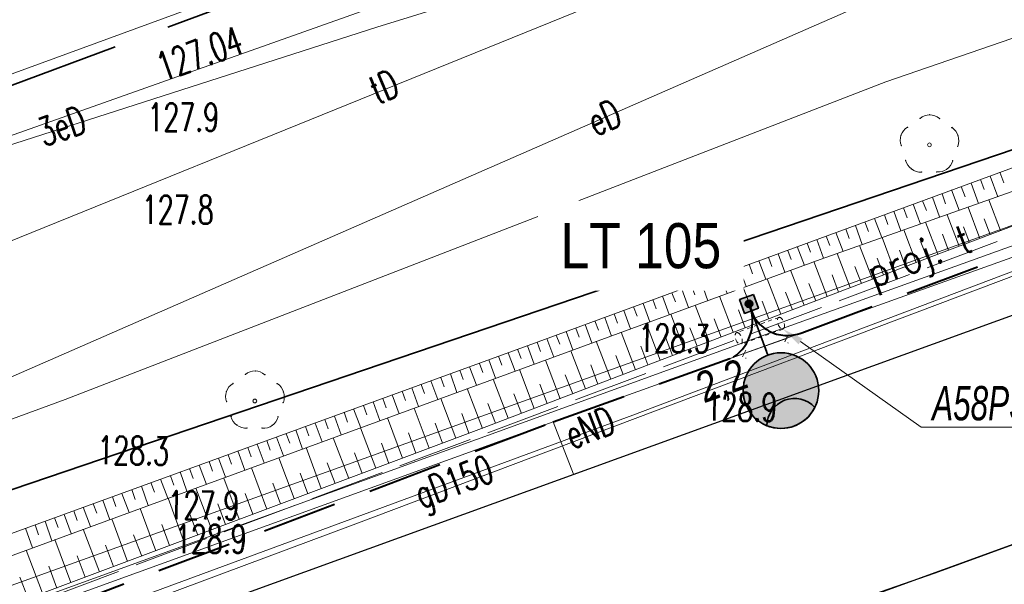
# Model space of a CAD drawing. Header units: metres. Extents: x 0 to 6497944, y 0 to 5963356.
# Tile 165 of 197: x 6497435 to 6497462, y 5963108 to 5963123. Entities that reach past the tile are written whole.
import ezdxf
from ezdxf import colors
from ezdxf.entities.mleader import LeaderData, LeaderLine
from ezdxf.math import Vec2, Vec3

# ---------------------------------------------------------------- set-up
doc = ezdxf.new("R2010")
doc.units = ezdxf.units.M
doc.header["$MEASUREMENT"] = 0
for name, pattern in [('DASHED', [19.05, 12.7, -6.35]), ('HIDDEN', [0.375, 0.25, -0.125]), ('L_0_04', [1.5, 1, -0.5]), ('mz2.0_0.5', [2.5, 2, -0.5])]:
    doc.linetypes.add(name, pattern=pattern)
doc.layers.get('0').update_dxf_attribs({"color": 8, "linetype": 'CONTINUOUS', "lineweight": 13})
doc.layers.get('DEFPOINTS').update_dxf_attribs({"linetype": 'CONTINUOUS', "lineweight": 0, "true_color": 0xffffff})
for name, color, linetype, lineweight in [('000_INNE__NIEZYDENTYFIKOWANE_', 8, 'CONTINUOUS', 13), ('218_GRANICA_UzYTKU', 8, 'CONTINUOUS', 13), ('219_LINIA_GRANICY', 3, 'CONTINUOUS', 35), ('drzewo_lisciaste__punkt_', 8, 'CONTINUOUS', 13), ('E_proj_opisy_ośw.', 7, 'CONTINUOUS', 13), ('E_proj_osłona r. dz._obw. 200', 204, 'L_0_04', 20), ('E_proj_osłona r. dz._opis_obw. 100', 204, 'CONTINUOUS', 9), ('E_proj_ośw_latarnia', 1, 'CONTINUOUS', 35), ('E_proj_ośw_linia_obw. 100', 1, 'L_0_04', 40), ('JEZDNIA__POWIERZCHNIA_', 8, 'CONTINUOUS', 25), ('KRAWezNIK__LINIA_', 8, 'CONTINUOUS', 25), ('OGRODZENIE_TRWAlE__LINIA_', 8, 'CONTINUOUS', 13), ('PRZEWoD_ELEKTROENERGETYCZNY__LINIA_', 1, 'CONTINUOUS', 13), ('PRZEWoD_ELEKTROENERGETYCZNY__LINIA__ATR1', 1, 'CONTINUOUS', 13), ('PRZEWoD_GAZOWY__LINIA_', 54, 'CONTINUOUS', 13), ('PRZEWoD_GAZOWY__LINIA__ATR1', 54, 'CONTINUOUS', 13), ('PRZEWoD_TELEKOMUNIKACYJNY__LINIA_', 30, 'CONTINUOUS', 13), ('PRZEWoD_TELEKOMUNIKACYJNY__LINIA__ATR1', 30, 'CONTINUOUS', 13), ('przewód telekomunikacyjny - projektowany lub w budowie (linia) - ob. projektowany', 30, 'mz2.0_0.5', 13), ('przewód telekomunikacyjny - projektowany lub w budowie (linia) - ob. projektowany-Atr1', 30, 'mz2.0_0.5', 13), ('PUNKT_O_OKREsLONEJ_WYSOKOsCI__SIEc_ELEKTROENERGETYCZNA__ATR3', 1, 'CONTINUOUS', 13), ('PUNKT_WYSOKOsCIOWY_NATURALNY_ATR2', 8, 'CONTINUOUS', 13), ('SKARPA_NIEUMOCNIONA__POWIERZCHNIA_', 8, 'CONTINUOUS', 13), ('ZAKRES', 190, 'L_0_04', 35)]:
    doc.layers.add(name, color=color, linetype=linetype, lineweight=lineweight)
doc.layers.add('E_pomocnicza', color=3, linetype='CONTINUOUS', lineweight=13, plot=False)
doc.styles.add('Annotative', font='simplex.shx')
doc.styles.add('Narrow', font='ARIALN.TTF', dxfattribs={"height": 2})
doc.styles.get("Standard").update_dxf_attribs({"font": 'simplex.shx'})
doc.dimstyles.new('wymiary', dxfattribs={"dimtxt": 0.65, "dimasz": 0.25, "dimexe": 0.25, "dimexo": 1, "dimgap": 0.1, "dimtad": 1, "dimzin": 1, "dimtxsty": 'Annotative', "dimblk": 'OBLIQUE', "dimcen": 0.0025, "dimdle": 0.05, "dimadec": 0, "dimazin": 0, "dimtfac": 1, "dimtmove": 0, "dimatfit": 3, "dimldrblk": 'NONE', "dimfxl": 1, "dimarcsym": 0})

# ---------------------------------------------------------------- blocks, each defined once
blk = doc.blocks.new('A$C5E955987')
at = {"layer": 'E_proj_ośw_latarnia', "true_color": 0xffffff}
h = blk.add_hatch(color=7, dxfattribs=at)
h.dxf.hatch_style = 1
h.paths.add_polyline_path([(3.223, 1.824, 1), (3.408, 1.892, 1)], flags=0)
h.paths.add_polyline_path([(3.2, 1.606), (3.567, 1.742), (3.431, 2.111), (3.064, 1.976)])
h.paths.add_polyline_path([(3.223, 1.824, -1), (3.408, 1.892, -1)], flags=16)
h.paths.add_polyline_path([(0.071, 1.38, -0.683546), (0.557, 0.106, 0.679532), (1.952, 1.355, 0.687575)])
h = blk.add_hatch(color=7, dxfattribs=at)
h.dxf.hatch_style = 1
h.paths.add_polyline_path([(3.223, 1.824, 1), (3.408, 1.892, 1)])
at = {"layer": 'E_proj_ośw_latarnia'}
blk.add_hatch(color=256, dxfattribs=at).paths.add_polyline_path([(0.071, 1.38, 0.389707), (0.557, 0.106), (0.557, 0.106, 0.683546)])
blk.add_lwpolyline([(3.567, 1.742), (3.2, 1.606), (3.064, 1.976), (3.431, 2.111)], close=True, dxfattribs=at)
at = {"layer": 'E_proj_ośw_latarnia', "flags": 128}
blk.add_lwpolyline([(3.132, 1.791), (1.952, 1.355)], dxfattribs=at)
at = {"layer": 'E_proj_ośw_latarnia'}
blk.add_lwpolyline([(0.071, 1.38, 0.389707), (0.557, 0.106), (0.557, 0.106, 0.683546)], format="xyb", close=True, dxfattribs=at)
for centre, radius in [((1.007, 1.007), 1.007), ((3.315, 1.858), 0.0984)]:
    blk.add_circle(centre, radius, dxfattribs=at)
blk = doc.blocks.new('_None')
blk = doc.blocks.new('_Oblique')
at = {"color": 0, "linetype": 'ByBlock', "lineweight": -2}
blk.add_line((-0.5, -0.5), (0.5, 0.5), dxfattribs=at)
blk = doc.blocks.new('*D83')
at = {"layer": 'DEFPOINTS', "color": 0, "transparency": 16777216}
for p in [(-0.622, 2.087), (-1.372, 1.864), (0, 0)]:
    blk.add_point(p, dxfattribs=at)
at = {"layer": 'E_pomocnicza', "color": 0, "lineweight": -2, "transparency": 16777216}
for p, q in [((-1.372, 1.864), (-2.143, 4.452)), ((-1.58, 1.802), (-1.612, 1.793)), ((-0.736, -0.271), (-1.372, 1.864)), ((-0.958, -0.285), (-0.99, -0.295))]:
    blk.add_line(p, q, dxfattribs=at)
at = {"layer": 'E_pomocnicza', "color": 0, "lineweight": -2, "transparency": 16777216, "xscale": 0.25, "yscale": 0.25, "zscale": 0.25}
for p, rotation in [((-1.372, 1.864), 106.5868586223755), ((-0.75, -0.224), 286.5868586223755)]:
    blk.add_blockref('_Oblique', p, dxfattribs=dict(at, rotation=rotation))
at = {"layer": 'E_pomocnicza', "color": 0, "linetype": 'Continuous', "lineweight": 0, "transparency": 16777216, "insert": (-2.753, 2.992), "char_height": 2, "attachment_point": 5, "rotation": 286.5869, "style": 'Narrow'}
blk.add_mtext('{\\H0.75x;2,2}', dxfattribs=at)
blk = doc.blocks.new('*U82')
at = {"linetype": 'HIDDEN', "ltscale": 0.2}
for p, q in [((-0.288, -0.086), (-0.909, 2.002)), ((0.288, 0.086), (-0.334, 2.173))]:
    blk.add_line(p, q, dxfattribs=at)
at = {"linetype": 'DASHED', "ltscale": 0.02}
for centre in [(-0.622, 2.087), (0, 0)]:
    blk.add_ellipse(centre, major_axis=(0.288, 0.086), ratio=0.5, dxfattribs=at)
at = {"layer": 'E_pomocnicza', "color": 4, "lineweight": 0}
dim = blk.add_aligned_dim(p1=(0, 0), p2=(-0.622, 2.087), distance=0.783, text='{\\H0.75x;<>}', dimstyle='wymiary', override={"dimtxt": 1.3, "dimtad": 2, "dimdec": 1, "dimlfac": 1, "dimrnd": 0, "dimtxsty": 'Narrow'}, dxfattribs=at)
dim.commit()
dim.dimension.update_dxf_attribs({"geometry": '*D83', "text_midpoint": (-2.753, 2.992)})

msp = doc.modelspace()

# ---------------------------------------------------------------- linework, layer by layer
at = {"layer": '000_INNE__NIEZYDENTYFIKOWANE_', "flags": 128}
for points in [[(6497461.42, 5963119.08), (6497461.52, 5963118.8)], [(6497460.65, 5963118.79), (6497460.85, 5963118.25)], [(6497460.9, 5963118.89), (6497461, 5963118.62)], [(6497461.16, 5963118.98), (6497461.36, 5963118.43)], [(6497459.88, 5963118.51), (6497459.97, 5963118.24)], [(6497460.13, 5963118.61), (6497460.33, 5963118.07)], [(6497460.39, 5963118.7), (6497460.49, 5963118.43)], [(6497459.36, 5963118.32), (6497459.46, 5963118.06)], [(6497459.62, 5963118.42), (6497459.81, 5963117.89)], [(6497461.43, 5963117.53), (6497461.12, 5963118.35)], [(6497458.59, 5963118.04), (6497458.78, 5963117.52)], [(6497458.85, 5963118.13), (6497458.95, 5963117.87)], [(6497459.11, 5963118.23), (6497459.3, 5963117.7)], [(6497460.88, 5963117.32), (6497460.57, 5963118.15)], [(6497457.82, 5963117.76), (6497457.92, 5963117.5)], [(6497458.08, 5963117.85), (6497458.27, 5963117.34)], [(6497458.34, 5963117.95), (6497458.43, 5963117.69)], [(6497459.76, 5963116.9), (6497459.44, 5963117.75)], [(6497460.33, 5963117.11), (6497460.01, 5963117.95)], [(6497461.16, 5963117.42), (6497461, 5963117.84)], [(6497457.05, 5963117.48), (6497457.24, 5963116.97)], [(6497457.31, 5963117.57), (6497457.4, 5963117.32)], [(6497457.57, 5963117.66), (6497457.75, 5963117.16)], [(6497459.19, 5963116.68), (6497458.86, 5963117.55)], [(6497460.61, 5963117.21), (6497460.45, 5963117.63)], [(6497456.28, 5963117.19), (6497456.37, 5963116.95)], [(6497456.54, 5963117.29), (6497456.72, 5963116.79)], [(6497456.79, 5963117.38), (6497456.89, 5963117.13)], [(6497458.61, 5963116.46), (6497458.28, 5963117.34)], [(6497459.48, 5963116.79), (6497459.31, 5963117.22)], [(6497460.05, 5963117), (6497459.89, 5963117.43)], [(6497455.77, 5963117), (6497455.86, 5963116.76)], [(6497456.02, 5963117.1), (6497456.21, 5963116.6)], [(6497458.02, 5963116.23), (6497457.68, 5963117.13)], [(6497458.9, 5963116.57), (6497458.74, 5963117.01)], [(6497455, 5963116.72), (6497455.18, 5963116.23)], [(6497455.25, 5963116.82), (6497455.34, 5963116.57)], [(6497455.51, 5963116.91), (6497455.69, 5963116.42)], [(6497456.82, 5963115.77), (6497456.46, 5963116.7)], [(6497457.43, 5963116.01), (6497457.08, 5963116.92)], [(6497458.32, 5963116.35), (6497458.15, 5963116.79)], [(6497454.23, 5963116.44), (6497454.32, 5963116.19)], [(6497454.48, 5963116.53), (6497454.66, 5963116.04)], [(6497454.74, 5963116.63), (6497454.83, 5963116.38)], [(6497456.2, 5963115.54), (6497455.84, 5963116.47)], [(6497457.73, 5963116.12), (6497457.55, 5963116.57)], [(6497453.46, 5963116.16), (6497453.64, 5963115.66)], [(6497453.71, 5963116.25), (6497453.8, 5963116)], [(6497453.97, 5963116.34), (6497454.15, 5963115.85)], [(6497455.58, 5963115.3), (6497455.22, 5963116.24)], [(6497457.12, 5963115.89), (6497456.95, 5963116.35)], [(6497452.94, 5963115.97), (6497453.12, 5963115.48)], [(6497453.2, 5963116.06), (6497453.29, 5963115.82)], [(6497454.95, 5963115.06), (6497454.58, 5963116.01)], [(6497455.89, 5963115.42), (6497455.71, 5963115.89)], [(6497456.51, 5963115.66), (6497456.33, 5963116.12)], [(6497452.17, 5963115.69), (6497452.26, 5963115.44)], [(6497452.43, 5963115.78), (6497452.61, 5963115.29)], [(6497452.68, 5963115.87), (6497452.78, 5963115.63)], [(6497454.31, 5963114.82), (6497453.95, 5963115.78)], [(6497455.26, 5963115.18), (6497455.08, 5963115.65)], [(6497451.4, 5963115.4), (6497451.58, 5963114.91)], [(6497451.66, 5963115.5), (6497451.75, 5963115.25)], [(6497451.91, 5963115.59), (6497452.09, 5963115.1)], [(6497453.67, 5963114.57), (6497453.3, 5963115.54)], [(6497454.63, 5963114.94), (6497454.45, 5963115.42)], [(6497450.63, 5963115.12), (6497450.72, 5963114.88)], [(6497450.89, 5963115.21), (6497451.07, 5963114.72)], [(6497451.14, 5963115.31), (6497451.23, 5963115.06)], [(6497453.02, 5963114.32), (6497452.65, 5963115.3)], [(6497453.99, 5963114.69), (6497453.81, 5963115.18)], [(6497449.86, 5963114.84), (6497450.04, 5963114.35)], [(6497450.12, 5963114.93), (6497450.21, 5963114.69)], [(6497450.37, 5963115.03), (6497450.55, 5963114.54)], [(6497452.37, 5963114.08), (6497451.99, 5963115.06)], [(6497453.35, 5963114.45), (6497453.16, 5963114.94)], [(6497449.35, 5963114.65), (6497449.53, 5963114.16)], [(6497449.6, 5963114.74), (6497449.69, 5963114.5)], [(6497451.05, 5963113.57), (6497450.66, 5963114.58)], [(6497451.71, 5963113.82), (6497451.33, 5963114.82)], [(6497452.7, 5963114.2), (6497452.51, 5963114.69)], [(6497448.57, 5963114.37), (6497448.66, 5963114.12)], [(6497448.83, 5963114.46), (6497449.01, 5963113.97)], [(6497449.09, 5963114.56), (6497449.18, 5963114.31)], [(6497450.38, 5963113.31), (6497449.99, 5963114.33)], [(6497452.04, 5963113.95), (6497451.85, 5963114.45)], [(6497447.8, 5963114.09), (6497447.98, 5963113.6)], [(6497448.06, 5963114.18), (6497448.15, 5963113.94)], [(6497448.32, 5963114.27), (6497448.5, 5963113.78)], [(6497449.7, 5963113.05), (6497449.31, 5963114.08)], [(6497451.38, 5963113.7), (6497451.19, 5963114.2)], [(6497447.03, 5963113.81), (6497447.12, 5963113.56)], [(6497447.29, 5963113.9), (6497447.47, 5963113.41)], [(6497447.55, 5963113.99), (6497447.64, 5963113.75)], [(6497449.01, 5963112.79), (6497448.62, 5963113.83)], [(6497450.71, 5963113.44), (6497450.52, 5963113.95)], [(6497446.26, 5963113.53), (6497446.44, 5963113.03)], [(6497446.52, 5963113.62), (6497446.61, 5963113.37)], [(6497446.78, 5963113.71), (6497446.95, 5963113.22)], [(6497448.32, 5963112.53), (6497447.92, 5963113.57)], [(6497450.04, 5963113.18), (6497449.84, 5963113.69)], [(6497445.49, 5963113.25), (6497445.58, 5963113)], [(6497445.75, 5963113.34), (6497445.93, 5963112.84)], [(6497446, 5963113.43), (6497446.09, 5963113.19)], [(6497447.63, 5963112.26), (6497447.23, 5963113.32)], [(6497449.36, 5963112.92), (6497449.16, 5963113.44)], [(6497444.98, 5963113.06), (6497445.07, 5963112.81)], [(6497445.23, 5963113.15), (6497445.41, 5963112.65)], [(6497446.92, 5963112), (6497446.52, 5963113.06)], [(6497448.67, 5963112.66), (6497448.47, 5963113.18)], [(6497444.2, 5963112.78), (6497444.39, 5963112.28)], [(6497444.46, 5963112.87), (6497444.55, 5963112.62)], [(6497444.72, 5963112.97), (6497444.9, 5963112.47)], [(6497446.21, 5963111.73), (6497445.81, 5963112.8)], [(6497447.98, 5963112.4), (6497447.78, 5963112.92)], [(6497443.43, 5963112.5), (6497443.52, 5963112.25)], [(6497443.69, 5963112.59), (6497443.87, 5963112.09)], [(6497443.95, 5963112.69), (6497444.04, 5963112.43)], [(6497445.5, 5963111.47), (6497445.1, 5963112.54)], [(6497447.27, 5963112.13), (6497447.08, 5963112.66)], [(6497442.66, 5963112.22), (6497442.84, 5963111.71)], [(6497442.92, 5963112.31), (6497443.01, 5963112.06)], [(6497443.18, 5963112.4), (6497443.36, 5963111.9)], [(6497444.79, 5963111.2), (6497444.38, 5963112.28)], [(6497446.57, 5963111.87), (6497446.37, 5963112.4)], [(6497441.89, 5963111.94), (6497441.98, 5963111.68)], [(6497442.15, 5963112.03), (6497442.33, 5963111.53)], [(6497442.4, 5963112.12), (6497442.5, 5963111.87)], [(6497444.07, 5963110.93), (6497443.66, 5963112.01)], [(6497445.86, 5963111.6), (6497445.66, 5963112.14)], [(6497441.38, 5963111.75), (6497441.47, 5963111.5)], [(6497441.63, 5963111.84), (6497441.82, 5963111.34)], [(6497443.34, 5963110.66), (6497442.94, 5963111.75)], [(6497445.14, 5963111.33), (6497444.94, 5963111.87)], [(6497440.6, 5963111.47), (6497440.79, 5963110.96)], [(6497440.86, 5963111.56), (6497440.95, 5963111.31)], [(6497441.12, 5963111.66), (6497441.3, 5963111.15)], [(6497442.62, 5963110.39), (6497442.21, 5963111.48)], [(6497444.43, 5963111.06), (6497444.22, 5963111.61)], [(6497439.83, 5963111.19), (6497439.93, 5963110.93)], [(6497440.09, 5963111.28), (6497440.28, 5963110.77)], [(6497440.35, 5963111.38), (6497440.44, 5963111.12)], [(6497441.89, 5963110.11), (6497441.48, 5963111.21)], [(6497443.71, 5963110.79), (6497443.5, 5963111.34)], [(6497439.06, 5963110.91), (6497439.25, 5963110.4)], [(6497439.32, 5963111), (6497439.41, 5963110.75)], [(6497439.58, 5963111.1), (6497439.76, 5963110.59)], [(6497441.15, 5963109.84), (6497440.74, 5963110.94)], [(6497442.98, 5963110.52), (6497442.78, 5963111.07)], [(6497438.29, 5963110.63), (6497438.38, 5963110.37)], [(6497438.55, 5963110.72), (6497438.73, 5963110.21)], [(6497438.8, 5963110.82), (6497438.9, 5963110.56)], [(6497440.42, 5963109.56), (6497440, 5963110.67)], [(6497442.25, 5963110.25), (6497442.05, 5963110.8)], [(6497437.78, 5963110.44), (6497437.87, 5963110.18)], [(6497438.03, 5963110.53), (6497438.22, 5963110.02)], [(6497439.67, 5963109.28), (6497439.26, 5963110.4)], [(6497441.52, 5963109.98), (6497441.31, 5963110.53)], [(6497437, 5963110.16), (6497437.19, 5963109.65)], [(6497437.26, 5963110.25), (6497437.36, 5963110)], [(6497437.52, 5963110.35), (6497437.71, 5963109.83)], [(6497438.93, 5963109), (6497438.51, 5963110.13)], [(6497440.79, 5963109.7), (6497440.58, 5963110.25)], [(6497436.23, 5963109.88), (6497436.33, 5963109.62)], [(6497436.49, 5963109.97), (6497436.68, 5963109.46)], [(6497436.75, 5963110.07), (6497436.84, 5963109.81)], [(6497438.18, 5963108.72), (6497437.76, 5963109.85)], [(6497440.05, 5963109.42), (6497439.84, 5963109.98)], [(6497435.46, 5963109.6), (6497435.65, 5963109.08)], [(6497435.72, 5963109.69), (6497435.81, 5963109.43)], [(6497435.98, 5963109.79), (6497436.16, 5963109.27)], [(6497437.43, 5963108.44), (6497437, 5963109.58)], [(6497439.3, 5963109.14), (6497439.09, 5963109.7)], [(6497438.56, 5963108.86), (6497438.34, 5963109.43)], [(6497436.67, 5963108.16), (6497436.24, 5963109.3)], [(6497437.8, 5963108.58), (6497437.59, 5963109.15)], [(6497435.91, 5963107.87), (6497435.48, 5963109.02)], [(6497437.05, 5963108.3), (6497436.84, 5963108.87)], [(6497436.29, 5963108.01), (6497436.08, 5963108.59)], [(6497435.53, 5963107.73), (6497435.31, 5963108.3)]]:
    msp.add_lwpolyline(points, dxfattribs=at)
at = {"layer": '218_GRANICA_UzYTKU', "flags": 128}
msp.add_lwpolyline([(6497423.41, 5963106.67), (6497520.33, 5963139.57)], dxfattribs=at)
at = {"layer": '219_LINIA_GRANICY', "flags": 128}
msp.add_lwpolyline([(6497520.33, 5963139.57), (6497423.41, 5963106.67)], dxfattribs=at)
at = {"layer": 'DEFPOINTS', "linetype": 'Continuous'}
for points in [[(6497643.11, 5963182.806), (6497596.147, 5963165.645), (6497596.241, 5963165.389), (6497596.147, 5963165.645), (6497549.184, 5963148.484), (6497549.082, 5963148.773), (6497549.158, 5963148.559), (6497502.108, 5963131.637), (6497502.226, 5963131.325), (6497502.108, 5963131.637), (6497455.059, 5963114.716), (6497455.213, 5963114.328), (6497455.059, 5963114.716), (6497408.055, 5963097.666), (6497408.251, 5963097.232), (6497408.055, 5963097.666), (6497361.052, 5963080.616), (6497361.06, 5963080.618), (6497361.058, 5963080.618), (6497313.974, 5963063.795), (6497313.777, 5963064.34), (6497313.974, 5963063.795), (6497264.99, 5963053.548)], [(6497566.135, 5963154.547), (6497553.426, 5963150.07), (6497543.642, 5963146.606), (6497529.484, 5963141.529), (6497512.629, 5963135.269), (6497489.259, 5963126.409), (6497478.599, 5963122.729), (6497468.009, 5963119.059), (6497449.519, 5963112.439), (6497435.699, 5963107.429), (6497426.829, 5963104.339), (6497411.039, 5963098.659), (6497391.115, 5963091.415), (6497364.649, 5963081.724), (6497341.305, 5963073.243), (6497324.879, 5963067.374), (6497317.094, 5963064.719), (6497303.054, 5963060.942), (6497292.628, 5963058.63), (6497281.118, 5963056.345)], [(6497450.06, 5963111.04), (6497449.519, 5963112.439)]]:
    msp.add_lwpolyline(points, dxfattribs=at)
at = {"layer": 'drzewo_lisciaste__punkt_'}
for centre in [(6497459.54, 5963119.81), (6497441.57, 5963112.99)]:
    msp.add_circle(centre, 0.05, dxfattribs=at)
for centre, radius, start, end in [((6497459.549, 5963120.225), 0.385, 47.9445, 132.2794), ((6497459.158, 5963119.939), 0.396, 120.521, 202.4825), ((6497459.877, 5963119.917), 0.446, 340.8497, 54.1505), ((6497459.332, 5963119.535), 0.455, 197.7877, 270.0702), ((6497459.779, 5963119.486), 0.398, 263.6986, 345.7078), ((6497441.574, 5963113.404), 0.386, 47.4916, 131.5978), ((6497441.175, 5963113.115), 0.386, 118.5787, 202.588), ((6497441.889, 5963113.086), 0.466, 342.9301, 53.2047), ((6497441.347, 5963112.708), 0.441, 197.5589, 272.0771), ((6497441.813, 5963112.653), 0.385, 262.8793, 347.433)]:
    msp.add_arc(centre, radius, start, end, dxfattribs=at)
for p in [(6497459.55, 5963120.61), (6497459.29, 5963120.52), (6497459.81, 5963120.51), (6497458.96, 5963120.28), (6497460.13, 5963120.27), (6497458.78, 5963120.06), (6497460.3, 5963120.05), (6497458.79, 5963119.79), (6497460.29, 5963119.77), (6497458.91, 5963119.4), (6497460.16, 5963119.39), (6497459.06, 5963119.17), (6497459.33, 5963119.09), (6497459.73, 5963119.09), (6497460, 5963119.16), (6497441.58, 5963113.79), (6497441.32, 5963113.7), (6497441.84, 5963113.69), (6497440.99, 5963113.46), (6497442.16, 5963113.45), (6497440.81, 5963113.24), (6497442.33, 5963113.23), (6497440.82, 5963112.97), (6497442.32, 5963112.95), (6497440.94, 5963112.58), (6497442.19, 5963112.57), (6497441.09, 5963112.35), (6497441.36, 5963112.27), (6497441.76, 5963112.27), (6497442.03, 5963112.34)]:
    msp.add_point(p, dxfattribs=at)
at = {"layer": 'JEZDNIA__POWIERZCHNIA_', "flags": 128}
for points in [[(6497598.76, 5963158.58), (6497531.74, 5963134.36), (6497471, 5963112.52), (6497465.43, 5963110.5), (6497459.68, 5963108.41), (6497447.39, 5963104.14), (6497420.8, 5963094.41), (6497383.23, 5963080.72), (6497364.96, 5963074.06), (6497347.45, 5963067.64), (6497340.19, 5963065.02), (6497335.93, 5963063.44), (6497327.62, 5963060.58), (6497322.17, 5963058.51), (6497307.6, 5963054.69), (6497289.33, 5963050.32), (6497270.38, 5963046.97)], [(6497276.78, 5963054.1), (6497286, 5963055.64), (6497291.06, 5963056.7), (6497315.76, 5963062.79), (6497319.51, 5963063.85), (6497331.33, 5963068.1), (6497351.75, 5963075.37), (6497378.63, 5963085.28), (6497411.58, 5963097.26), (6497420.33, 5963100.32), (6497427.37, 5963102.94), (6497436.24, 5963106.03), (6497463.88, 5963116.05), (6497468.55, 5963117.66), (6497479.14, 5963121.33), (6497489.8, 5963125.01), (6497503.08, 5963129.84), (6497513.17, 5963133.87), (6497525.68, 5963138.53), (6497534.37, 5963141.73), (6497562, 5963151.52), (6497567.42, 5963153.38)]]:
    msp.add_lwpolyline(points, dxfattribs=at)
at = {"layer": 'KRAWezNIK__LINIA_', "flags": 128}
msp.add_lwpolyline([(6497471, 5963112.52), (6497415.73, 5963092.45)], dxfattribs=at)
at = {"layer": 'OGRODZENIE_TRWAlE__LINIA_', "flags": 128}
msp.add_lwpolyline([(6497424.27, 5963117.74), (6497466.24, 5963133.1), (6497467.35, 5963133.46)], dxfattribs=at)
at = {"layer": 'PRZEWoD_ELEKTROENERGETYCZNY__LINIA_', "flags": 128}
for points in [[(6497487.45, 5963156.14), (6497489.85, 5963140.11), (6497477.09, 5963135.33), (6497465.18, 5963130.88), (6497457.06, 5963127.84), (6497447.51, 5963124.47), (6497428.41, 5963117.7), (6497428.38, 5963117.54), (6497426.62, 5963106.69), (6497425.35, 5963100.64), (6497423.43, 5963092.54), (6497423.39, 5963092.39), (6497419.09, 5963084.45), (6497394.13, 5963075.26), (6497377.5, 5963069.25), (6497359.4, 5963063.1), (6497344.68, 5963058.25), (6497337.97, 5963056.06), (6497319.61, 5963049.11), (6497313.85, 5963046.98), (6497305.53, 5963044.47), (6497298.28, 5963042.49), (6497271.23, 5963037.68)], [(6497567.54, 5963154.8), (6497546.81, 5963147.29), (6497514.51, 5963135.67), (6497478.38, 5963122.73), (6497451.64, 5963112.61), (6497422.76, 5963101.97), (6497404.73, 5963095.29), (6497390.36, 5963090.35), (6497350.61, 5963076.26), (6497322.24, 5963066.53), (6497305.6, 5963061.28), (6497303.77, 5963060.75), (6497301.79, 5963060.09), (6497289.9, 5963057.19), (6497278.11, 5963055.46)], [(6497486.85, 5963134.14), (6497489.83, 5963133.98), (6497489.84, 5963134.39), (6497491.12, 5963135.66), (6497490.96, 5963137.82), (6497477.64, 5963133.07), (6497444.82, 5963122.94), (6497428.73, 5963117.78), (6497411.52, 5963111.48), (6497410.88, 5963110.06), (6497419.17, 5963085.79), (6497418.43, 5963084.91), (6497368.11, 5963067.51), (6497326.52, 5963052.82), (6497303.09, 5963044.9), (6497255.44, 5963037.56), (6497250.69, 5963036.83), (6497248.79, 5963035.15), (6497247.28, 5963029.41), (6497246.67, 5963025.67), (6497246.14, 5963022.99)], [(6497486.85, 5963134.14), (6497486.84, 5963134.49), (6497467.01, 5963127.59), (6497425.64, 5963109.51), (6497421.91, 5963107.09), (6497418.45, 5963104.84), (6497419.94, 5963101.01), (6497422.86, 5963093.51), (6497423.45, 5963091.99), (6497430.25, 5963060.57), (6497393.49, 5963047.41)], [(6497486.85, 5963134.14), (6497482.7, 5963129.86), (6497458.38, 5963121.49), (6497436.52, 5963113.03), (6497420.35, 5963107.1), (6497417.5, 5963105.06), (6497422.72, 5963092.33), (6497428.65, 5963070.07), (6497429.47, 5963066.34), (6497431.37, 5963060.99)]]:
    msp.add_lwpolyline(points, dxfattribs=at)
at = {"layer": 'PRZEWoD_GAZOWY__LINIA_', "flags": 128}
msp.add_lwpolyline([(6497467.27, 5963118.39), (6497444.19, 5963109.69), (6497423.33, 5963101.92), (6497402.46, 5963094.37), (6497384.8, 5963088.22), (6497372.06, 5963083.69), (6497351.77, 5963076.54), (6497343.1, 5963073.52), (6497336.35, 5963071.21), (6497322.22, 5963066.33), (6497303.83, 5963060.49), (6497289.79, 5963057.02), (6497279.18, 5963055.46), (6497276.89, 5963055.16), (6497269.84, 5963054.34), (6497267.44, 5963054.07), (6497267.44, 5963053.9), (6497267.42, 5963053.17)], dxfattribs=at)
at = {"layer": 'PRZEWoD_TELEKOMUNIKACYJNY__LINIA_', "flags": 128}
msp.add_lwpolyline([(6497413.56, 5963127.1), (6497419.79, 5963113.58), (6497424.51, 5963112.98), (6497477.39, 5963134.4), (6497505.18, 5963141.51), (6497537.33, 5963149.6)], dxfattribs=at)
at = {"layer": 'SKARPA_NIEUMOCNIONA__POWIERZCHNIA_', "flags": 128}
for points in [[(6497421.42, 5963116.39), (6497421.96, 5963116.89), (6497422.55, 5963115.25), (6497425.56, 5963106.61), (6497426.2, 5963106.3), (6497427.18, 5963106.59), (6497430.32, 5963107.73), (6497449.02, 5963114.53), (6497467.59, 5963121.34), (6497467.86, 5963120.73), (6497456.63, 5963116.76), (6497430.81, 5963107.31), (6497426.76, 5963105.74), (6497425.75, 5963105.76), (6497425.13, 5963106.19)], [(6497421.42, 5963116.39), (6497425.13, 5963106.19), (6497425.75, 5963105.76), (6497426.76, 5963105.74), (6497430.81, 5963107.31), (6497456.63, 5963116.76), (6497467.86, 5963120.73), (6497468.12, 5963120.13), (6497464.98, 5963118.86), (6497459.53, 5963116.81), (6497447.75, 5963112.31), (6497436.17, 5963107.97), (6497427.01, 5963104.54), (6497424.85, 5963104.76), (6497420.71, 5963116.88)]]:
    msp.add_lwpolyline(points, dxfattribs=at)
at = {"layer": 'ZAKRES', "ltscale": 3, "flags": 128}
msp.add_lwpolyline([(6497692.5, 5963219.5), (6497716, 5963186.5), (6497672.2, 5963172.1), (6497502, 5963111.8), (6497349, 5963052), (6497312.6, 5963038.4), (6497228.6, 5963030.4), (6497133.5, 5963045.2), (6496948.4, 5963119.5), (6496936.6, 5963083.2), (6496927.9, 5963075.7), (6496873, 5963095.9), (6496849.7, 5963104.2), (6496824.8, 5963105.1), (6496784.8, 5963107.4), (6496786.6, 5963174.3), (6496788.5, 5963184), (6496695.2, 5963217.9), (6496711.8, 5963253.1), (6496961, 5963151.5), (6497143.1, 5963082.8), (6497228.1, 5963066.8), (6497302.3, 5963072), (6497492.1, 5963142.6)], close=True, dxfattribs=at)

# ---------------------------------------------------------------- block references
at = {"layer": 'E_proj_ośw_latarnia', "rotation": 90}
msp.add_blockref('A$C5E955987', (6497456.592, 5963112.26), dxfattribs=at)

# ---------------------------------------------------------------- texts
at = {"layer": 'PRZEWoD_ELEKTROENERGETYCZNY__LINIA__ATR1', "width": 0.66}
for s, rotation, p in [('eD', 24.4, (6497450.65, 5963120.03)), ('3eD', 18.6, (6497435.95, 5963119.76)), ('eND', 21, (6497450.02, 5963111.7))]:
    msp.add_text(s, height=0.75, rotation=rotation, dxfattribs=at).set_placement(p)
at = {"layer": 'PRZEWoD_GAZOWY__LINIA__ATR1', "width": 0.66}
msp.add_text('gD150', height=0.75, rotation=20.7, dxfattribs=at).set_placement((6497446.01, 5963110.12))
at = {"layer": 'PRZEWoD_TELEKOMUNIKACYJNY__LINIA__ATR1', "width": 0.66}
msp.add_text('tD', height=0.75, rotation=22.6, dxfattribs=at).set_placement((6497444.83, 5963120.88))
at = {"layer": 'PUNKT_O_OKREsLONEJ_WYSOKOsCI__SIEc_ELEKTROENERGETYCZNA__ATR3', "width": 0.66}
msp.add_text('127.04', height=0.75, rotation=19.5, dxfattribs=at).set_placement((6497439.12, 5963121.5))
at = {"layer": 'PUNKT_WYSOKOsCIOWY_NATURALNY_ATR2', "width": 0.66}
for s, p in [('127.9', (6497438.71, 5963120.17)), ('127.8', (6497438.56, 5963117.71)), ('128.9', (6497439.44, 5963108.94))]:
    msp.add_text(s, height=0.75, dxfattribs=at).set_placement(p)
for s, rotation, p in [('128.4', 359.2, (6497450.26, 5963117.17)), ('128.3', 359.1, (6497451.78, 5963114.3)), ('128.9', 359.2, (6497453.57, 5963112.47)), ('128.3', 359.1, (6497437.37, 5963111.31)), ('127.9', 359.2, (6497439.24, 5963109.85))]:
    msp.add_text(s, height=0.75, rotation=rotation, dxfattribs=at).set_placement(p)

# ---------------------------------------------------------------- next in the draw order: leaders
at = {"layer": 'E_proj_opisy_ośw.', "color": 10}
ml = msp.add_multileader_mtext('Standard', dxfattribs=at)
ml.set_content('\\A1;LT 105', color=10, style='Narrow')
ml.set_leader_properties(color=256)
ml.set_arrow_properties(name='NONE')
ml.build(insert=Vec2(0, 0))
ml.multileader.update_dxf_attribs({"leader_type": 0, "has_dogleg": 0, "has_text_frame": 1, "text_left_attachment_type": 3, "dogleg_length": 0.36, "arrow_head_size": 0, "scale": 0.7})
ctx = ml.context
ctx.base_point, ctx.scale, ctx.char_height, ctx.arrow_head_size, ctx.landing_gap_size, ctx.plane_origin = Vec3(6497449.294, 5963117.11), 0.7, 1.2, 0, 0.42, Vec3(6498299.656, 5963013.346)
ctx.left_attachment = 3
notes = []
notes.append((ctx, [(0, (0, 0, 0), (0, 0), (1, 0), 1, [])]))
ctx.mtext.insert, ctx.mtext.line_spacing_factor, ctx.mtext.flow_direction = Vec3(6497449.714, 5963117.725), 0.266667, 5
ctx.mtext.has_bg_fill, ctx.mtext.bg_color, ctx.mtext.bg_scale_factor, ctx.mtext.bg_transparency, ctx.mtext.use_window_bg_color = 1, -1073741824, 1.5, 0, 1
for ctx, leaders in notes:
    for number, flags, end, landing, length, lines in leaders:
        leader = LeaderData()
        leader.index, (leader.has_last_leader_line, leader.has_dogleg_vector, leader.attachment_direction) = number, flags
        leader.last_leader_point, leader.dogleg_vector, leader.dogleg_length = Vec3(end), Vec3(landing), length
        for number, points, colour, breaks in lines:
            line = LeaderLine()
            line.index, line.vertices, line.color, line.breaks = number, Vec3.list(points), colors.encode_raw_color(colour), breaks
            leader.lines.append(line)
        ctx.leaders.append(leader)

# ---------------------------------------------------------------- next in the draw order: leaders
ml = msp.add_multileader_mtext('Standard', dxfattribs=at)
ml.set_content('\\A1;LT 106', color=10, style='Narrow')
ml.set_leader_properties(color=256)
ml.set_arrow_properties(name='NONE')
ml.build(insert=Vec2(0, 0))
ml.multileader.update_dxf_attribs({"leader_type": 0, "has_dogleg": 0, "has_text_frame": 1, "text_left_attachment_type": 3, "dogleg_length": 0.36, "arrow_head_size": 0, "scale": 0.7})
ctx = ml.context
ctx.base_point, ctx.scale, ctx.char_height, ctx.arrow_head_size, ctx.landing_gap_size, ctx.plane_origin = Vec3(6497496.217, 5963133.926), 0.7, 1.2, 0, 0.42, Vec3(6498346.9, 5963029.932)
ctx.left_attachment = 3
notes = []
notes.append((ctx, [(0, (0, 0, 0), (0, 0), (1, 0), 1, [])]))
ctx.mtext.insert, ctx.mtext.line_spacing_factor, ctx.mtext.flow_direction = Vec3(6497496.637, 5963134.541), 0.266667, 5
ctx.mtext.has_bg_fill, ctx.mtext.bg_color, ctx.mtext.bg_scale_factor, ctx.mtext.bg_transparency, ctx.mtext.use_window_bg_color = 1, -1073741824, 1.5, 0, 1
for ctx, leaders in notes:
    for number, flags, end, landing, length, lines in leaders:
        leader = LeaderData()
        leader.index, (leader.has_last_leader_line, leader.has_dogleg_vector, leader.attachment_direction) = number, flags
        leader.last_leader_point, leader.dogleg_vector, leader.dogleg_length = Vec3(end), Vec3(landing), length
        for number, points, colour, breaks in lines:
            line = LeaderLine()
            line.index, line.vertices, line.color, line.breaks = number, Vec3.list(points), colors.encode_raw_color(colour), breaks
            leader.lines.append(line)
        ctx.leaders.append(leader)

# ---------------------------------------------------------------- next in the draw order: leaders
ml = msp.add_multileader_mtext('Standard', dxfattribs=at)
ml.set_content('\\A1;LT 107', color=10, style='Narrow')
ml.set_leader_properties(color=256)
ml.set_arrow_properties(name='NONE')
ml.build(insert=Vec2(0, 0))
ml.multileader.update_dxf_attribs({"leader_type": 0, "has_dogleg": 0, "has_text_frame": 1, "text_left_attachment_type": 3, "dogleg_length": 0.36, "arrow_head_size": 0, "scale": 0.7})
ctx = ml.context
ctx.base_point, ctx.scale, ctx.char_height, ctx.arrow_head_size, ctx.landing_gap_size, ctx.plane_origin = Vec3(6497543.374, 5963150.847), 0.7, 1.2, 0, 0.42, Vec3(6498393.784, 5963047.096)
ctx.left_attachment = 3
notes = []
notes.append((ctx, [(0, (0, 0, 0), (0, 0), (1, 0), 1, [])]))
ctx.mtext.insert, ctx.mtext.line_spacing_factor, ctx.mtext.flow_direction = Vec3(6497543.794, 5963151.462), 0.266667, 5
ctx.mtext.has_bg_fill, ctx.mtext.bg_color, ctx.mtext.bg_scale_factor, ctx.mtext.bg_transparency, ctx.mtext.use_window_bg_color = 1, -1073741824, 1.5, 0, 1
for ctx, leaders in notes:
    for number, flags, end, landing, length, lines in leaders:
        leader = LeaderData()
        leader.index, (leader.has_last_leader_line, leader.has_dogleg_vector, leader.attachment_direction) = number, flags
        leader.last_leader_point, leader.dogleg_vector, leader.dogleg_length = Vec3(end), Vec3(landing), length
        for number, points, colour, breaks in lines:
            line = LeaderLine()
            line.index, line.vertices, line.color, line.breaks = number, Vec3.list(points), colors.encode_raw_color(colour), breaks
            leader.lines.append(line)
        ctx.leaders.append(leader)

# ---------------------------------------------------------------- next in the draw order: leaders
ml = msp.add_multileader_mtext('Standard', dxfattribs=at)
ml.set_content('\\A1;LT 108', color=10, style='Narrow')
ml.set_leader_properties(color=256)
ml.set_arrow_properties(name='NONE')
ml.build(insert=Vec2(0, 0))
ml.multileader.update_dxf_attribs({"leader_type": 0, "has_dogleg": 0, "has_text_frame": 1, "text_left_attachment_type": 3, "dogleg_length": 0.36, "arrow_head_size": 0, "scale": 0.7})
ctx = ml.context
ctx.base_point, ctx.scale, ctx.char_height, ctx.arrow_head_size, ctx.landing_gap_size, ctx.plane_origin = Vec3(6497590.207, 5963168.082), 0.7, 1.2, 0, 0.42, Vec3(6498440.769, 5963064.192)
ctx.left_attachment = 3
notes = []
notes.append((ctx, [(0, (0, 0, 0), (0, 0), (1, 0), 1, [])]))
ctx.mtext.insert, ctx.mtext.line_spacing_factor, ctx.mtext.flow_direction = Vec3(6497590.627, 5963168.697), 0.266667, 5
ctx.mtext.has_bg_fill, ctx.mtext.bg_color, ctx.mtext.bg_scale_factor, ctx.mtext.bg_transparency, ctx.mtext.use_window_bg_color = 1, -1073741824, 1.5, 0, 1
for ctx, leaders in notes:
    for number, flags, end, landing, length, lines in leaders:
        leader = LeaderData()
        leader.index, (leader.has_last_leader_line, leader.has_dogleg_vector, leader.attachment_direction) = number, flags
        leader.last_leader_point, leader.dogleg_vector, leader.dogleg_length = Vec3(end), Vec3(landing), length
        for number, points, colour, breaks in lines:
            line = LeaderLine()
            line.index, line.vertices, line.color, line.breaks = number, Vec3.list(points), colors.encode_raw_color(colour), breaks
            leader.lines.append(line)
        ctx.leaders.append(leader)

# ---------------------------------------------------------------- next in the draw order: leaders
ml = msp.add_multileader_mtext('Standard', dxfattribs=at)
ml.set_content('\\A1;LT 109', color=10, style='Narrow')
ml.set_leader_properties(color=256)
ml.set_arrow_properties(name='NONE')
ml.build(insert=Vec2(0, 0))
ml.multileader.update_dxf_attribs({"leader_type": 0, "has_dogleg": 0, "has_text_frame": 1, "text_left_attachment_type": 3, "dogleg_length": 0.36, "arrow_head_size": 0, "scale": 0.7})
ctx = ml.context
ctx.base_point, ctx.scale, ctx.char_height, ctx.arrow_head_size, ctx.landing_gap_size, ctx.plane_origin = Vec3(6497636.957, 5963185.464), 0.7, 1.2, 0, 0.42, Vec3(6498487.931, 5963080.837)
ctx.left_attachment = 3
notes = []
notes.append((ctx, [(0, (0, 0, 0), (0, 0), (1, 0), 1, [])]))
ctx.mtext.insert, ctx.mtext.line_spacing_factor, ctx.mtext.flow_direction = Vec3(6497637.377, 5963186.079), 0.266667, 5
ctx.mtext.has_bg_fill, ctx.mtext.bg_color, ctx.mtext.bg_scale_factor, ctx.mtext.bg_transparency, ctx.mtext.use_window_bg_color = 1, -1073741824, 1.5, 0, 1
for ctx, leaders in notes:
    for number, flags, end, landing, length, lines in leaders:
        leader = LeaderData()
        leader.index, (leader.has_last_leader_line, leader.has_dogleg_vector, leader.attachment_direction) = number, flags
        leader.last_leader_point, leader.dogleg_vector, leader.dogleg_length = Vec3(end), Vec3(landing), length
        for number, points, colour, breaks in lines:
            line = LeaderLine()
            line.index, line.vertices, line.color, line.breaks = number, Vec3.list(points), colors.encode_raw_color(colour), breaks
            leader.lines.append(line)
        ctx.leaders.append(leader)

# ---------------------------------------------------------------- next in the draw order: leaders
ml = msp.add_multileader_mtext('Standard', dxfattribs=at)
ml.set_content('\\A1;LT 110', color=10, style='Narrow')
ml.set_leader_properties(color=256)
ml.set_arrow_properties(name='NONE')
ml.build(insert=Vec2(0, 0))
ml.multileader.update_dxf_attribs({"leader_type": 0, "has_dogleg": 0, "has_text_frame": 1, "text_left_attachment_type": 3, "dogleg_length": 0.36, "arrow_head_size": 0, "scale": 0.7})
ctx = ml.context
ctx.base_point, ctx.scale, ctx.char_height, ctx.arrow_head_size, ctx.landing_gap_size, ctx.plane_origin = Vec3(6497684.163, 5963202.624), 0.7, 1.2, 0, 0.42, Vec3(6498534.844, 5963098.192)
ctx.left_attachment = 3
notes = []
notes.append((ctx, [(0, (0, 0, 0), (0, 0), (1, 0), 1, [])]))
ctx.mtext.insert, ctx.mtext.line_spacing_factor, ctx.mtext.flow_direction = Vec3(6497684.583, 5963203.239), 0.266667, 5
ctx.mtext.has_bg_fill, ctx.mtext.bg_color, ctx.mtext.bg_scale_factor, ctx.mtext.bg_transparency, ctx.mtext.use_window_bg_color = 1, -1073741824, 1.5, 0, 1
for ctx, leaders in notes:
    for number, flags, end, landing, length, lines in leaders:
        leader = LeaderData()
        leader.index, (leader.has_last_leader_line, leader.has_dogleg_vector, leader.attachment_direction) = number, flags
        leader.last_leader_point, leader.dogleg_vector, leader.dogleg_length = Vec3(end), Vec3(landing), length
        for number, points, colour, breaks in lines:
            line = LeaderLine()
            line.index, line.vertices, line.color, line.breaks = number, Vec3.list(points), colors.encode_raw_color(colour), breaks
            leader.lines.append(line)
        ctx.leaders.append(leader)

# ---------------------------------------------------------------- next in the draw order: linework, layer by layer
at = {"layer": 'przewód telekomunikacyjny - projektowany lub w budowie (linia) - ob. projektowany', "color": 30, "linetype": 'mz2.0_0.5', "lineweight": 18, "flags": 128}
msp.add_lwpolyline([(6497167.99, 5963058.98), (6497178.2, 5963056.61), (6497187.93, 5963055.11), (6497198.93, 5963053.47), (6497230.03, 5963051.23), (6497232.91, 5963051.95), (6497248.29, 5963052.53), (6497263.32, 5963053.91), (6497264.01, 5963054.29), (6497275.34, 5963055.77), (6497289.6, 5963058), (6497303.56, 5963061.45), (6497318.03, 5963065.66), (6497330.95, 5963070.19), (6497392.05, 5963091.81), (6497414.4, 5963099.75), (6497416.96, 5963100.69), (6497426.76, 5963104.26), (6497454.7, 5963114.74), (6497466.93, 5963119.33), (6497478.38, 5963123.5), (6497501.7, 5963131.89), (6497518.41, 5963137.92), (6497538.27, 5963145.28), (6497541.42, 5963137.26), (6497542.42, 5963137.26), (6497541.91, 5963136.41), (6497522.66, 5963128.8), (6497523.4, 5963126.61)], dxfattribs=at)

# ---------------------------------------------------------------- next in the draw order: block references
at = {"layer": 'E_proj_osłona r. dz._obw. 200', "xscale": 0.54864, "yscale": 0.54864, "zscale": 0.54864, "rotation": 93.20070666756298}
msp.add_blockref('*U82', (6497455.584, 5963115.06), dxfattribs=at)

# ---------------------------------------------------------------- next in the draw order: texts
at = {"layer": 'przewód telekomunikacyjny - projektowany lub w budowie (linia) - ob. projektowany-Atr1', "color": 30, "width": 0.9}
msp.add_text('proj. t', height=0.75, rotation=20.571, dxfattribs=at).set_placement((6497458.05, 5963116))

# ---------------------------------------------------------------- next in the draw order: leaders
at = {"layer": 'E_proj_osłona r. dz._opis_obw. 100'}
ml = msp.add_multileader_mtext('Standard', dxfattribs=at)
ml.set_content('\\fArial Narrow|b0|i1|c238|p34;\\W0.8;A58PS -2,0m ', color=256, style='Narrow')
ml.set_leader_properties(color=256, linetype='CONTINUOUS', lineweight=-1)
ml.build(insert=Vec2(0, 0))
ml.multileader.update_dxf_attribs({"has_dogleg": 0, "text_left_attachment_type": 6, "text_right_attachment_type": 6, "dogleg_length": 0.274, "arrow_head_size": 0.572})
ctx = ml.context
ctx.base_point, ctx.char_height, ctx.arrow_head_size, ctx.landing_gap_size, ctx.plane_origin = Vec3(6497459.32, 5963112.291), 0.9144, 0.572, 0.3, Vec3(6497485.73, 5963113.619)
ctx.left_attachment, ctx.right_attachment, ctx.text_align_type = 6, 6, 1
notes = []
notes.append((ctx, [(0, (1, 1, 0), (6497459.046, 5963112.291), (1, 0), 0.274, [(0, [(6497455.64, 5963114.905)], 0, [])])]))
ctx.mtext.insert, ctx.mtext.alignment, ctx.mtext.line_spacing_factor, ctx.mtext.line_spacing_style = Vec3(6497462.105, 5963113.39), 2, 0.9, 2
ctx.mtext.has_bg_fill, ctx.mtext.bg_color, ctx.mtext.bg_scale_factor, ctx.mtext.bg_transparency, ctx.mtext.use_window_bg_color = 1, -1073741824, 1.1, 0, 1
for ctx, leaders in notes:
    for number, flags, end, landing, length, lines in leaders:
        leader = LeaderData()
        leader.index, (leader.has_last_leader_line, leader.has_dogleg_vector, leader.attachment_direction) = number, flags
        leader.last_leader_point, leader.dogleg_vector, leader.dogleg_length = Vec3(end), Vec3(landing), length
        for number, points, colour, breaks in lines:
            line = LeaderLine()
            line.index, line.vertices, line.color, line.breaks = number, Vec3.list(points), colors.encode_raw_color(colour), breaks
            leader.lines.append(line)
        ctx.leaders.append(leader)

# ---------------------------------------------------------------- next in the draw order: linework, layer by layer
at = {"layer": 'DEFPOINTS', "linetype": 'Continuous'}
msp.add_lwpolyline([(6497595.872, 5963166.366), (6497548.909, 5963149.205), (6497549.003, 5963148.949), (6497548.909, 5963149.205), (6497501.946, 5963132.045), (6497501.844, 5963132.333), (6497501.92, 5963132.119), (6497454.87, 5963115.198), (6497454.989, 5963114.886), (6497454.87, 5963115.198), (6497407.821, 5963098.276), (6497407.976, 5963097.888), (6497407.821, 5963098.276), (6497360.818, 5963081.226), (6497361.013, 5963080.792), (6497360.818, 5963081.226), (6497313.814, 5963064.176), (6497313.822, 5963064.179), (6497313.82, 5963064.178), (6497266.736, 5963047.355)], dxfattribs=at)
at = {"layer": 'E_proj_ośw_linia_obw. 100', "ltscale": 2, "transparency": 33554687}
msp.add_lwpolyline([(6497281.118, 5963056.345), (6497289.796, 5963057.618), (6497303.054, 5963060.942), (6497313.158, 5963063.92, 0.39299), (6497313.512, 5963065.168, 0.349813), (6497314.592, 5963064.325), (6497321.673, 5963066.583), (6497325.655, 5963067.968), (6497335.838, 5963071.628), (6497341.225, 5963073.488), (6497360.264, 5963080.132, 0.359761), (6497360.7, 5963081.578, 0.445448), (6497362.199, 5963080.834), (6497391.241, 5963091.087), (6497406.799, 5963096.533, 0.416906), (6497407.677, 5963098.708, 0.3807), (6497409.633, 5963097.607), (6497427.289, 5963104.048), (6497427.789, 5963104.236), (6497449.519, 5963112.439), (6497454.323, 5963114.159, 0.357937), (6497454.734, 5963115.575, 0.472257), (6497456.139, 5963114.809), (6497467.945, 5963119.223)], format="xyb", dxfattribs=at)

doc.saveas('drawing.dxf')
